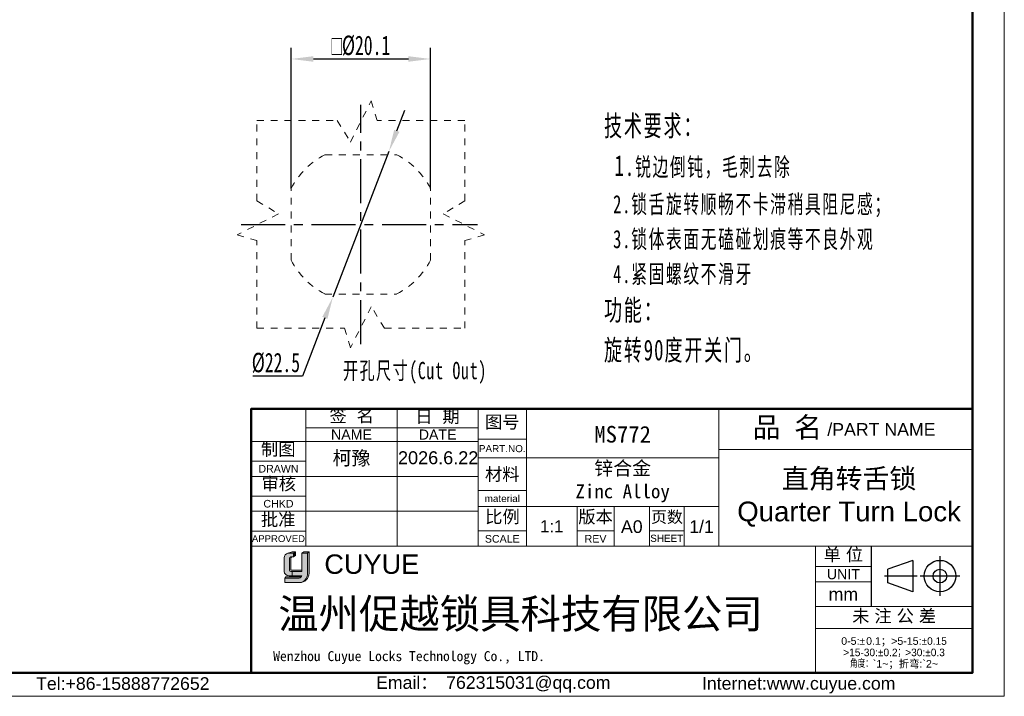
# Model space of a CAD drawing. Header units: millimetres. Extents: x 2470 to 2741, y 1563 to 1755.
# Tile 11 of 14: x 2599 to 2741, y 1563 to 1661. Entities that reach past the tile are written whole.
import ezdxf

# ---------------------------------------------------------------- set-up
doc = ezdxf.new("R2010")
doc.units = ezdxf.units.MM
doc.linetypes.add('CENTER', pattern=[10.159999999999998, 6.35, -1.27, 1.27, -1.27])
doc.linetypes.add('虚线', pattern=[2, 1, -1])
for name, color, linetype, lineweight in [('0007', 7, 'Continuous', 5), ('实线层', 7, 'Continuous', 25), ('尺寸线层', 3, 'Continuous', 18), ('粗实线层', 7, 'Continuous', 50), ('细实线层', 3, 'Continuous', 18), ('虚线层', 6, '虚线', 18)]:
    doc.layers.add(name, color=color, linetype=linetype, lineweight=lineweight)
doc.layers.add('中心线层', color=1, linetype='CENTER')
doc.styles.add('ARIAL', font='arial.ttf')
doc.styles.get("Standard").update_dxf_attribs({"font": 'arial.ttf'})
doc.styles.add('TEXTSTYLE_2', font='arial.ttf')
doc.styles.add('TEXTSTYLE_3', font='arial.ttf')
doc.styles.add('TEXTSTYLE_4', font='arial.ttf')
doc.styles.add('标准', font='txt', dxfattribs={"width": 0.667})
doc.dimstyles.new('标准', dxfattribs={"dimscale": 0.8, "dimtxt": 3.5, "dimasz": 4, "dimexe": 2, "dimexo": 0, "dimtad": 1, "dimdec": 1, "dimdsep": 46, "dimtxsty": '标准', "dimblk": '_CAXARROW', "dimcen": 0, "dimdle": 8, "dimazin": 2, "dimtfac": 0.707107, "dimtmove": 0, "dimatfit": 3, "dimfxl": 1, "dimtolj": 1, "dimarcsym": 1})

# ---------------------------------------------------------------- blocks, each defined once
blk = doc.blocks.new('_CAXARROW')
blk.add_hatch(color=0).paths.add_polyline_path([(0, 0), (-1, 0.125), (-1, -0.125)], flags=0)
blk = doc.blocks.new('*D20')
at = {"layer": 'Defpoints', "color": 0, "transparency": 16777216}
for p in [(2652.566806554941, 1641.596999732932), (2644.494968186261, 1620.594727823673)]:
    blk.add_point(p, dxfattribs=at)
at = {"layer": '尺寸线层', "color": 0, "linetype": 'Continuous', "lineweight": -2, "transparency": 16777216}
for p, q in [((2653.714801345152, 1644.58398951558), (2654.862796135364, 1647.570979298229)), ((2652.566806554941, 1641.596999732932), (2644.494968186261, 1620.594727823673)), ((2643.346973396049, 1617.607738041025), (2640.117135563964, 1609.203960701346)), ((2640.117135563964, 1609.203960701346), (2632.94802986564, 1609.203960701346))]:
    blk.add_line(p, q, dxfattribs=at)
at = {"layer": '尺寸线层', "color": 0, "lineweight": -2, "transparency": 16777216, "xscale": 3.2, "yscale": 3.2, "zscale": 3.2}
for p, rotation in [((2652.566806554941, 1641.596999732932), 248.9766508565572), ((2644.494968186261, 1620.594727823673), 68.97665085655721)]:
    blk.add_blockref('_CAXARROW', p, dxfattribs=dict(at, rotation=rotation))
at = {"layer": '尺寸线层', "color": 0, "transparency": 16777216, "insert": (2636.282582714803, 1611.103960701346), "char_height": 2.8, "width": 18.36821117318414, "attachment_point": 5, "style": '标准'}
blk.add_mtext('\\A1;%%C22.5', dxfattribs=at)
blk = doc.blocks.new('*D21')
at = {"layer": 'Defpoints', "color": 0, "transparency": 16777216}
for p in [(2658.580887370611, 1654.960725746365), (2638.480887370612, 1636.283348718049), (2658.580887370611, 1636.283348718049)]:
    blk.add_point(p, dxfattribs=at)
at = {"layer": '尺寸线层', "color": 0, "linetype": 'Continuous', "lineweight": -2, "transparency": 16777216}
for p, q in [((2638.480887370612, 1636.283348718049), (2638.480887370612, 1656.560725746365)), ((2658.580887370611, 1636.283348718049), (2658.580887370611, 1656.560725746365)), ((2641.680887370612, 1654.960725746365), (2655.380887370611, 1654.960725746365))]:
    blk.add_line(p, q, dxfattribs=at)
at = {"layer": '尺寸线层', "color": 0, "lineweight": -2, "transparency": 16777216, "xscale": 3.2, "yscale": 3.2, "zscale": 3.2, "rotation": 180}
blk.add_blockref('_CAXARROW', (2638.480887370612, 1654.960725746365), dxfattribs=at)
at = {"layer": '尺寸线层', "color": 0, "lineweight": -2, "transparency": 16777216, "xscale": 3.2, "yscale": 3.2, "zscale": 3.2}
blk.add_blockref('_CAXARROW', (2658.580887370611, 1654.960725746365), dxfattribs=at)
at = {"layer": '尺寸线层', "color": 0, "transparency": 16777216, "insert": (2648.530887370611, 1656.875443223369), "char_height": 2.8, "attachment_point": 5, "style": '标准'}
blk.add_mtext('\\A1;{\\fAMGDT|b0|i0|c134|p34;o}%%C20.1', dxfattribs=at)

msp = doc.modelspace()

# ---------------------------------------------------------------- hatches: boundary and pattern name
at = {"layer": '实线层'}
h = msp.add_hatch(color=30, dxfattribs=at)
edge = h.paths.add_edge_path(flags=0)
edge.add_arc((2638.48737432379, 1582.863969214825), 0.2611549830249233, 103.89623382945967, 180.1196323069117, ccw=False)
edge.add_line((2638.424654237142, 1583.117480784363), (2638.832984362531, 1583.117480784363))
edge.add_line((2638.832984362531, 1583.117480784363), (2638.832984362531, 1583.676246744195))
edge.add_line((2638.832984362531, 1583.676246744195), (2638.012374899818, 1583.676246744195))
edge.add_arc((2638.26950044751, 1582.905572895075), 0.8124356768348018, 108.4506221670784, 173.4013944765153)
edge.add_line((2637.462446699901, 1582.998932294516), (2637.462446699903, 1581.025661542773))
edge.add_arc((2638.157624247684, 1581.090424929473), 0.698187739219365, 185.3223660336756, 272.7233690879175)
edge.add_line((2638.190797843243, 1580.393025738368), (2638.628288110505, 1580.393025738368))
edge.add_line((2638.628288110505, 1580.393025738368), (2638.628288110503, 1581.025661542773))
edge.add_line((2638.628288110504, 1581.025661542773), (2638.431344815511, 1581.025661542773))
edge.add_arc((2638.414922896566, 1581.213806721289), 0.1888604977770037, 177.6597996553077, 274.98831874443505, ccw=False)
edge.add_line((2638.226219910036, 1581.221518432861), (2638.226219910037, 1582.863423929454))
h = msp.add_hatch(color=254, dxfattribs=at)
h.paths.add_polyline_path([(2638.609207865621, 1583.842444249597), (2638.0123748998, 1583.676246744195), (2638.83298436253, 1583.676246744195), (2639.115211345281, 1583.842444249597)], flags=0)
h.paths.add_polyline_path([(2640.034979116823, 1583.676246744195), (2640.834431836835, 1583.676246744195), (2641.069383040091, 1583.842444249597), (2640.329673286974, 1583.842444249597)], flags=0)
h = msp.add_hatch(color=251, dxfattribs=at)
edge = h.paths.add_edge_path(flags=0)
edge.add_line((2638.414553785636, 1581.33514072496), (2638.414553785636, 1582.863423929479))
edge.add_arc((2638.675708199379, 1582.863969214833), 0.2611549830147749, 103.89623382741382, 180.1196323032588, ccw=False)
edge.add_line((2638.612988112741, 1583.117480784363), (2638.424654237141, 1583.117480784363))
edge.add_arc((2638.487374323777, 1582.863969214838), 0.2611549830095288, 103.8962338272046, 180.1196323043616)
edge.add_line((2638.226219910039, 1582.863423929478), (2638.226219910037, 1581.221518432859))
edge.add_arc((2638.414922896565, 1581.213806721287), 0.1888604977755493, 177.6597996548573, 274.9883187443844)
edge.add_line((2638.43134481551, 1581.025661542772), (2640.034979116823, 1581.025661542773))
edge.add_line((2640.034979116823, 1581.025661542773), (2640.034979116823, 1581.184646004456))
edge.add_line((2640.034979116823, 1581.184646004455), (2638.535085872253, 1581.184646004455))
edge.add_arc((2638.562939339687, 1581.33046878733), 0.1484590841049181, 178.1966309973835, 259.1862447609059, ccw=False)
msp.add_hatch(color=251, dxfattribs=at).paths.add_polyline_path([(2638.832984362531, 1583.117480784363), (2639.115211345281, 1583.331924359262), (2639.115211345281, 1583.842444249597), (2638.832984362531, 1583.676246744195)], flags=0)
h = msp.add_hatch(color=251, dxfattribs=at)
edge = h.paths.add_edge_path(flags=0)
edge.add_line((2641.069383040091, 1583.842444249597), (2640.834431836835, 1583.676246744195))
edge.add_line((2640.834431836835, 1583.676246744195), (2640.834431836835, 1580.746399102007))
edge.add_arc((2639.508401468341, 1580.694679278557), 1.327038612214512, -71.74154242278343, 2.2336036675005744, ccw=False)
edge.add_arc((2639.704291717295, 1580.782195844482), 1.365560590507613, 279.2658368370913, 358.4978790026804)
edge.add_line((2641.069383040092, 1580.74639910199), (2641.069383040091, 1583.842444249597))
h = msp.add_hatch(color=251, dxfattribs=at)
edge = h.paths.add_edge_path(flags=0)
edge.add_line((2637.71884931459, 1580.242691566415), (2637.550751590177, 1580.057694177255))
edge.add_line((2637.550751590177, 1580.057694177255), (2639.636240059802, 1580.057694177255))
edge.add_arc((2639.559833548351, 1580.553282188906), 0.5014433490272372, 278.7644802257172, 323.8869948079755)
edge.add_line((2639.964927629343, 1580.257741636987), (2637.71884931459, 1580.242691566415))
at = {"layer": '尺寸线层'}
h = msp.add_hatch(color=179, dxfattribs=at)
edge = h.paths.add_edge_path(flags=0)
edge.add_line((2640.834431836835, 1583.676246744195), (2640.034979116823, 1583.676246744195))
edge.add_line((2640.034979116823, 1583.676246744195), (2640.034979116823, 1581.025661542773))
edge.add_line((2640.034979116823, 1581.025661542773), (2638.628288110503, 1581.025661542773))
edge.add_line((2638.628288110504, 1581.025661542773), (2638.628288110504, 1580.393025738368))
edge.add_line((2638.628288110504, 1580.393025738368), (2640.034979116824, 1580.393025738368))
edge.add_arc((2639.559833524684, 1580.553282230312), 0.5014433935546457, 278.7644821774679, 341.36184450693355, ccw=False)
edge.add_line((2639.636240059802, 1580.057694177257), (2637.550751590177, 1580.057694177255))
edge.add_line((2637.550751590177, 1580.057694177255), (2637.550751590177, 1579.416831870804))
edge.add_line((2637.550751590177, 1579.416831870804), (2639.681119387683, 1579.416831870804))
edge.add_arc((2639.704291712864, 1580.782195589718), 1.365560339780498, 269.0276957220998, 279.2658387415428)
edge.add_arc((2639.508401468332, 1580.694679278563), 1.327038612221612, 288.258457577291, 362.2336036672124)
edge.add_line((2640.834431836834, 1580.746399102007), (2640.834431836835, 1583.676246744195))

# ---------------------------------------------------------------- linework, layer by layer
at = {"color": 0, "linetype": 'Continuous'}
for p, q in [((2722.129223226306, 1584.643329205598), (2722.129223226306, 1575.944216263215)), ((2732.029743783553, 1583.20420824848), (2732.029743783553, 1577.479145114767)), ((2728.114405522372, 1582.618289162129), (2724.542304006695, 1581.324759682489)), ((2728.114405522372, 1582.618289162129), (2728.114405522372, 1578.065064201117)), ((2728.761365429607, 1580.341676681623), (2724.036660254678, 1580.341676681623)), ((2724.542304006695, 1579.358593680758), (2724.542304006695, 1581.324759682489)), ((2734.89227535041, 1580.341676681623), (2729.167212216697, 1580.341676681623)), ((2728.114405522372, 1578.065064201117), (2724.542304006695, 1579.358593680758))]:
    msp.add_line(p, q, dxfattribs=at)
for radius in [2.276612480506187, 0.9830830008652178]:
    msp.add_circle((2732.029743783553, 1580.341676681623), radius, dxfattribs=at)
at = {"layer": '0007'}
for p, q in [((2638.012374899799, 1583.676246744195), (2638.609207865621, 1583.842444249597)), ((2638.012374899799, 1583.676246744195), (2638.832984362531, 1583.676246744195)), ((2638.42465423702, 1583.117480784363), (2638.832984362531, 1583.117480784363)), ((2638.609207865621, 1583.842444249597), (2639.115211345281, 1583.842444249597)), ((2638.832984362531, 1583.676246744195), (2639.115211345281, 1583.842444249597)), ((2638.832984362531, 1583.117480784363), (2638.832984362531, 1583.676246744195)), ((2638.832984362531, 1583.117480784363), (2639.115211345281, 1583.331924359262)), ((2639.115211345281, 1583.331924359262), (2639.115211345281, 1583.842444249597)), ((2640.034979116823, 1583.676246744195), (2640.329673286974, 1583.842444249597)), ((2640.034979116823, 1583.676246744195), (2640.834431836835, 1583.676246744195)), ((2640.034979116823, 1581.025661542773), (2640.034979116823, 1583.676246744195)), ((2640.329673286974, 1583.842444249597), (2641.069383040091, 1583.842444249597)), ((2640.834431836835, 1583.676246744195), (2641.069383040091, 1583.842444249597)), ((2640.834431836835, 1583.676246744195), (2640.834431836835, 1580.746399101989)), ((2641.069383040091, 1583.842444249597), (2641.069383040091, 1580.746399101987)), ((2637.462446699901, 1581.025661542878), (2637.462446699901, 1582.998932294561)), ((2638.226219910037, 1581.221518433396), (2638.226219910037, 1582.863423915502)), ((2638.414553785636, 1581.33514072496), (2638.414553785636, 1582.863423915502)), ((2637.71884931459, 1580.242691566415), (2639.964927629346, 1580.257741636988)), ((2638.190797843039, 1580.393025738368), (2640.034979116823, 1580.393025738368)), ((2638.431344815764, 1581.025661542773), (2640.034979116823, 1581.025661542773)), ((2638.535085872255, 1581.184646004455), (2640.034979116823, 1581.184646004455)), ((2638.628288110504, 1581.025661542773), (2638.628288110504, 1580.393025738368)), ((2637.550751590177, 1580.057694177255), (2637.71884931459, 1580.242691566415)), ((2637.550751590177, 1579.416831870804), (2637.550751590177, 1580.057694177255)), ((2637.550751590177, 1580.057694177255), (2639.636240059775, 1580.057694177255)), ((2637.550751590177, 1579.416831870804), (2639.681119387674, 1579.416831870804))]:
    msp.add_line(p, q, dxfattribs=at)
for centre, radius, start, end in [((2638.269500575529, 1582.905572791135), 0.8124358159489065, 108.4506284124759, 173.401388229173), ((2638.487374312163, 1582.863969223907), 0.2611549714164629, 103.8962318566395, 180.1196373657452), ((2638.675708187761, 1582.863969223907), 0.2611549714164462, 103.8962318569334, 180.1196373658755), ((2638.157624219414, 1581.090424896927), 0.6981877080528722, 185.3223635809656, 272.7233715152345), ((2638.414922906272, 1581.213806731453), 0.1888605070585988, 177.6598026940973, 274.9883156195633), ((2638.562939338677, 1581.330468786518), 0.1484590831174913, 178.1966306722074, 259.1862450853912), ((2639.559833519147, 1580.553282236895), 0.5014434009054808, 278.7644826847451, 341.3618439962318), ((2639.704291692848, 1580.782195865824), 1.365560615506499, 269.0276967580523, 358.4978781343), ((2639.508401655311, 1580.694679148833), 1.327038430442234, 288.2424993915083, 2.233609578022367)]:
    msp.add_arc(centre, radius, start, end, dxfattribs=at)
at = {"layer": '中心线层'}
for p, q in [((2648.530887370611, 1613.826817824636), (2648.530887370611, 1648.364909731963)), ((2631.261841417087, 1631.095863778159), (2665.361049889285, 1631.095863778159))]:
    msp.add_line(p, q, dxfattribs=at)
at = {"layer": '粗实线层'}
msp.add_lwpolyline([(2486.216804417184, 1750.319797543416), (2736.749581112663, 1750.319797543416), (2736.749581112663, 1566.386427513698), (2486.216804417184, 1566.386427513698)], close=True, dxfattribs=at)
msp.add_lwpolyline([(2736.749438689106, 1604.460539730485), (2696.173109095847, 1604.460539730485), (2632.703399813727, 1604.459778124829), (2632.703399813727, 1566.368203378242)], dxfattribs=at)
at = {"layer": '细实线层'}
for p, q in [((2640.598393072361, 1604.459778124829), (2640.598393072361, 1584.649193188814)), ((2653.756715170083, 1604.459778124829), (2653.756715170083, 1584.649193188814)), ((2665.452320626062, 1604.476675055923), (2665.452320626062, 1584.649193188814)), ((2665.45300147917, 1604.459778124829), (2665.45300147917, 1584.649193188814)), ((2672.396990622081, 1604.460254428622), (2672.396990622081, 1584.649193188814)), ((2700.173109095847, 1604.460539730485), (2700.173109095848, 1584.649193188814)), ((2640.598393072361, 1601.755011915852), (2665.45300147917, 1601.755011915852)), ((2632.703399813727, 1599.781263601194), (2665.45300147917, 1599.781263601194)), ((2665.452320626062, 1600.090567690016), (2672.396990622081, 1600.090567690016)), ((2665.452320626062, 1597.38580148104), (2700.175670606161, 1597.38580148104)), ((2700.173109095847, 1598.612396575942), (2736.749438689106, 1598.612396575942)), ((2632.703399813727, 1596.930293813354), (2640.598393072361, 1596.930293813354)), ((2632.703399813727, 1594.737240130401), (2665.45300147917, 1594.737240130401)), ((2632.703399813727, 1591.886270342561), (2640.598393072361, 1591.886270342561)), ((2665.452320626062, 1592.707286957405), (2672.396990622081, 1592.707286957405)), ((2665.452320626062, 1590.368029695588), (2700.175670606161, 1590.368029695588)), ((2679.70716956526, 1590.368029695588), (2679.70716956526, 1584.649193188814)), ((2685.043600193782, 1590.368029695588), (2685.043600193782, 1584.649193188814)), ((2690.160725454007, 1590.368029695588), (2690.160725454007, 1584.649193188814)), ((2695.131647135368, 1590.368029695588), (2695.131647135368, 1584.649193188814)), ((2632.703399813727, 1589.693216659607), (2665.45300147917, 1589.693216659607)), ((2632.703399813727, 1586.842246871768), (2640.598393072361, 1586.842246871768)), ((2665.452320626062, 1586.859143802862), (2672.396990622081, 1586.859143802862)), ((2679.70716956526, 1586.859143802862), (2685.043600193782, 1586.859143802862)), ((2690.160725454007, 1586.859143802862), (2695.131647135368, 1586.859143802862)), ((2632.703399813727, 1584.649193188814), (2714.087955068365, 1584.649193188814)), ((2714.087955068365, 1584.649193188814), (2714.087955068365, 1566.44716915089)), ((2714.088026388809, 1584.643329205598), (2736.749581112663, 1584.643329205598)), ((2714.088026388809, 1584.643329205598), (2714.088026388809, 1566.368203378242)), ((2714.088026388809, 1581.719257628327), (2722.129223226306, 1581.719257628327)), ((2714.088026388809, 1579.526203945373), (2722.129223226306, 1579.526203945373)), ((2714.088026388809, 1575.944216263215), (2736.749581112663, 1575.944216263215)), ((2714.088026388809, 1572.800839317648), (2736.749581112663, 1572.800839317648))]:
    msp.add_line(p, q, dxfattribs=at)
msp.add_lwpolyline([(2469.928049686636, 1754.888659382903), (2741.318442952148, 1754.888659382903), (2741.318442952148, 1562.996462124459), (2469.928049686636, 1562.996462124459)], close=True, dxfattribs=at)
at = {"layer": '虚线层'}
for p, q in [((2647.018989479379, 1642.976984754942), (2650.025249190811, 1648.910392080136)), ((2650.025249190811, 1648.910392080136), (2650.872340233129, 1646.095863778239)), ((2633.530887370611, 1646.0958637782), (2645.120298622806, 1646.0958637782)), ((2633.530887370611, 1634.506452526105), (2633.530887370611, 1646.0958637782)), ((2645.120298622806, 1646.0958637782), (2647.018989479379, 1642.976984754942)), ((2663.530887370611, 1646.0958637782), (2650.872340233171, 1646.0958637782)), ((2663.530887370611, 1634.506452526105), (2663.530887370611, 1646.0958637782)), ((2643.377005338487, 1641.145863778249), (2653.684769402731, 1641.145863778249)), ((2638.480887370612, 1625.941981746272), (2638.480887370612, 1636.283348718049)), ((2658.580887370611, 1625.94198174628), (2658.580887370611, 1636.283348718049)), ((2633.530887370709, 1634.506452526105), (2636.649766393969, 1632.607761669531)), ((2663.530887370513, 1634.506452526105), (2660.412008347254, 1632.607761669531)), ((2636.649766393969, 1632.607761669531), (2630.716359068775, 1629.601501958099)), ((2660.412008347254, 1632.607761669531), (2666.345415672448, 1629.601501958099)), ((2630.716359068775, 1629.601501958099), (2633.530887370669, 1628.754410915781)), ((2633.530887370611, 1616.095863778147), (2633.530887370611, 1628.754410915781)), ((2666.345415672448, 1629.601501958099), (2663.530887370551, 1628.754410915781)), ((2663.530887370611, 1616.095863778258), (2663.530887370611, 1628.754410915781)), ((2643.343402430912, 1621.045863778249), (2653.684769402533, 1621.045863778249)), ((2650.042785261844, 1619.214742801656), (2647.03652555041, 1613.281335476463)), ((2651.941476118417, 1616.095863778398), (2650.042785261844, 1619.214742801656)), ((2633.530887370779, 1616.0958637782), (2646.189434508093, 1616.0958637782)), ((2647.03652555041, 1613.281335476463), (2646.189434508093, 1616.095863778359)), ((2651.941476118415, 1616.0958637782), (2663.530887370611, 1616.0958637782))]:
    msp.add_line(p, q, dxfattribs=at)
for centre, radius, start, end in [((2648.530887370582, 1631.095863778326), 11.29999999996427, 117.2660444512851, 152.7339555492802), ((2648.530887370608, 1631.095863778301), 11.30000000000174, 27.26604445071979, 62.73395554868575), ((2648.530887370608, 1631.095863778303), 11.29999999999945, 207.2660444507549, 242.7339555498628), ((2648.530887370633, 1631.09586377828), 11.29999999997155, 297.266044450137, 332.7339555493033)]:
    msp.add_arc(centre, radius, start, end, dxfattribs=at)

# ---------------------------------------------------------------- texts
at = {"color": 0, "linetype": 'Continuous', "attachment_point": 2, "line_spacing_factor": 0.8999999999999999}
for s, insert, char_height, width, style in [('签  名', (2647.207815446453, 1604.391638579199), 1.827544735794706, 8.038341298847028, 'TEXTSTYLE_2'), ('日  期', (2659.589525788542, 1604.296967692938), 1.827544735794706, 8.038341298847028, 'TEXTSTYLE_2'), ('图号', (2668.92465562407, 1603.497265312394), 1.827544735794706, 5.354134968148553, 'TEXTSTYLE_2'), ('{\\fSimSun|b0|i0|c0|p34;品 名}', (2710.021312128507, 1603.284448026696), 2.92407157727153, 10.71398101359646, 'TEXTSTYLE_2'), ('/PART NAME', (2723.600496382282, 1602.422652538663), 1.827544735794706, 15.56470256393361, 'TEXTSTYLE_3'), ('PART.NO.', (2668.92465562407, 1599.24989711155), 1.023425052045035, 6.737865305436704, 'TEXTSTYLE_3'), ('材料', (2668.92465562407, 1595.96031658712), 1.827544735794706, 5.354134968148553, 'TEXTSTYLE_2'), ('material', (2668.92465562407, 1592.049370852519), 1.023425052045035, 6.422087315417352, 'TEXTSTYLE_3'), ('比例', (2668.955044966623, 1589.831016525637), 1.827544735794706, 5.354134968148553, 'TEXTSTYLE_2'), ('版本', (2682.37538487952, 1589.819505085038), 1.827544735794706, 5.354134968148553, 'TEXTSTYLE_2'), ('页数', (2692.672419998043, 1589.716370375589), 1.681341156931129, 4.925804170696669, 'TEXTSTYLE_2'), ('A0', (2687.602162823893, 1588.39428138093), 1.827544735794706, 2.684206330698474, 'TEXTSTYLE_2'), ('1/1', (2697.653658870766, 1588.39428138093), 1.827544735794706, 4.026309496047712, 'TEXTSTYLE_2'), ('SCALE', (2668.92465562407, 1586.274329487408), 1.096526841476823, 5.013858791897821, 'TEXTSTYLE_3'), ('REV', (2682.37538487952, 1586.274329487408), 1.096526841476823, 2.378619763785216, 'TEXTSTYLE_4'), ('SHEET', (2692.646186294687, 1586.310880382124), 1.023425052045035, 4.228657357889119, 'TEXTSTYLE_4'), ('单 位', (2718.108624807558, 1584.372571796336), 1.827544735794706, 6.69623813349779, 'TEXTSTYLE_2'), ('UNIT', (2718.108624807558, 1581.353748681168), 1.462035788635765, 4.755692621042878, 'TEXTSTYLE_3'), ('mm', (2718.108624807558, 1578.648982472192), 1.827544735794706, 4.239360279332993, 'TEXTSTYLE_3'), ('未 注 公 差', (2725.431556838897, 1575.502892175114), 1.827544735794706, 14.73457943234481, 'TEXTSTYLE_2'), ('{\\C256;Email\\fSimSun|b0|i0|c0|p34;： \\farial|b0|i0|c0|p34;762315031@qq.com}', (2667.630199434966, 1565.897786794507), 1.823896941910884, 37.04392632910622, 'TEXTSTYLE_3'), ('{\\C256;Internet:www.cuyue.com}', (2711.668291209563, 1565.778461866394), 1.823896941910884, 54.06365050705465, 'TEXTSTYLE_3')]:
    msp.add_mtext(s, dxfattribs=dict(at, insert=insert, char_height=char_height, width=width, style=style))
at = {"color": 0, "lineweight": 13, "width": 46.29353078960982, "attachment_point": 5}
for s, insert, char_height in [('{\\fFangSong|b0|i0|c134|p34;\\C3;MS772}', (2686.285049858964, 1600.789803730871), 2.4), ('{\\fFangSong|b0|i0|c134|p34;\\C3;锌合金\\PZinc Alloy}', (2686.285049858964, 1593.949824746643), 2)]:
    msp.add_mtext(s, dxfattribs=dict(at, insert=insert, char_height=char_height))
at = {"linetype": 'Continuous', "attachment_point": 2, "line_spacing_factor": 0.8999999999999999}
for s, insert, char_height, width, style in [('NAME', (2647.177554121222, 1601.499155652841), 1.462035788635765, 5.88618869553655, 'TEXTSTYLE_3'), ('DATE', (2659.604858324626, 1601.499155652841), 1.462035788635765, 5.435077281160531, 'TEXTSTYLE_3'), ('制图', (2636.627656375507, 1599.571369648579), 1.827544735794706, 5.354134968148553, 'TEXTSTYLE_2'), ('DRAWN', (2636.650896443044, 1596.382030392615), 1.096526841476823, 5.776128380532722, 'TEXTSTYLE_3'), ('审核', (2636.692354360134, 1594.577685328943), 1.827544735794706, 5.354134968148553, 'TEXTSTYLE_2'), ('CHKD', (2636.650896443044, 1591.338006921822), 1.096526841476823, 4.333115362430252, 'TEXTSTYLE_3'), ('批准', (2636.617887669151, 1589.412390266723), 1.827544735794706, 5.354134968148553, 'TEXTSTYLE_2'), ('APPROVED', (2636.650896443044, 1586.239157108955), 0.9868741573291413, 7.645523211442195, 'TEXTSTYLE_3'), ('Tel:+86-15888772652', (2614.206100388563, 1565.75086809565), 1.823896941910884, 25.89134939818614, 'TEXTSTYLE_3')]:
    msp.add_mtext(s, dxfattribs=dict(at, insert=insert, char_height=char_height, width=width, style=style))
at = {"color": 0, "insert": (2718.932005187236, 1591.654224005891), "char_height": 2.84527922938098, "width": 65.09009438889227, "attachment_point": 5, "style": 'ARIAL'}
msp.add_mtext('{\\fFangSong|b0|i0|c134|p34;直角转舌锁\\P}Quarter Turn Lock', dxfattribs=at)
at = {"color": 0, "insert": (2676.052080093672, 1587.532040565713), "char_height": 1.750941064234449, "width": 12.18363157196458, "attachment_point": 5}
msp.add_mtext('1:1', dxfattribs=at)
at = {"color": 7, "linetype": 'Continuous', "attachment_point": 1, "line_spacing_factor": 0.8999999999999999}
for s, insert, char_height, width, style in [('CUYUE', (2643.265411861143, 1583.469072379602), 2.8, 31.20112173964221, 'TEXTSTYLE_2'), ('{\\fsimsun|b0|i0|c134|p34;\\C0;Wenzhou Cuyue Locks Technology Co., LTD.}', (2635.888586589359, 1569.515506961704), 1.44, 60.10438504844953, 'TEXTSTYLE_3')]:
    msp.add_mtext(s, dxfattribs=dict(at, insert=insert, char_height=char_height, width=width, style=style))
at = {"color": 0, "linetype": 'Continuous', "lineweight": 13, "insert": (2725.418803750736, 1571.521558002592), "char_height": 1.09433816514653, "width": 22.24564551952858, "attachment_point": 2, "line_spacing_factor": 0.8999999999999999, "style": 'TEXTSTYLE_2'}
msp.add_mtext('0-5:{\\Fgdt,gbcbig.shx;`\\fsimsun|b0|i0|c0|p34;\\W0.16667; \\farial|b0|i0|c0|p34;\\W1;0.1\\fsimsun|b0|i0|c0|p34;；}>5-15:{\\Fgdt,gbcbig.shx;`0.15\\P>15-30:`0.2；>30:`0.3\\P角度：}`1~{\\fsimsun|b0|i0|c0|p34;；折弯}:`2~', dxfattribs=at)
at = {"layer": '尺寸线层', "attachment_point": 1, "line_spacing_factor": 1.150569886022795, "style": '标准'}
for s, insert, char_height, width in [('{\\H1.14286x;\\T1.1;技术要求：\\P 1.\\H0.875x;锐边倒钝，毛刺去除\\P 2.锁舌旋转顺畅不卡滞稍具阻尼感；\\P 3.锁体表面无磕碰划痕等不良外观\\P 4.紧固螺纹不滑牙\\H1x;\\P\\H1.14286x;功能：\\P旋转90度开关门。}', (2683.594075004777, 1646.833339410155), 2.625, 85.30840781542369), ('{\\T1.1;开孔尺寸(Cut Out)}', (2645.963040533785, 1611.255208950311), 2.5, 21.68990011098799)]:
    msp.add_mtext(s, dxfattribs=dict(at, insert=insert, char_height=char_height, width=width))
at = {"layer": '尺寸线层', "color": 6, "insert": (2636.62702542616, 1577.047415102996), "char_height": 4.2679, "width": 78.34973204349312, "attachment_point": 1}
msp.add_mtext('{\\fSimSun|b0|i0|c134|p2;\\C0;温州促越锁具科技有限公司}', dxfattribs=at)
at = {"layer": '细实线层', "insert": (2647.177554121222, 1597.259251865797), "char_height": 2, "attachment_point": 5}
msp.add_mtext_dynamic_manual_height_columns('{\\fSimSun|b0|i0|c134|p2;柯豫}', width=13.15832209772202, gutter_width=1, heights=[0], dxfattribs=at)
at = {"layer": '细实线层', "insert": (2653.890052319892, 1598.355588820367), "char_height": 1.8641, "attachment_point": 1}
msp.add_mtext('2026.6.22', dxfattribs=at)

# ---------------------------------------------------------------- dimensions: what is measured, and where the dimension line sits
at = {"layer": '尺寸线层'}
dim = msp.add_linear_dim(base=(2658.580887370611, 1654.960725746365), p1=(2638.480887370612, 1636.283348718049), p2=(2658.580887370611, 1636.283348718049), angle=180, text='{\\fAMGDT|b0|i0|c134|p34;o}<>', dimstyle='标准', override={"dimtoh": 1, "dimpost": '%%C<>', "dimsah": 1, "dimatfit": 1}, dxfattribs=at)
dim.commit()
dim.dimension.update_dxf_attribs({"geometry": '*D21', "text_midpoint": (2648.530887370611, 1656.875443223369)})
dim = msp.add_diameter_dim_2p(p1=(2652.566806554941, 1641.596999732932), p2=(2644.494968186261, 1620.594727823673), dimstyle='标准', override={"dimtoh": 1, "dimpost": '%%C<>', "dimsah": 1, "dimatfit": 1}, dxfattribs=at)
dim.commit()
dim.dimension.update_dxf_attribs({"geometry": '*D20', "text_midpoint": (2636.282582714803, 1609.203960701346), "dimtype": 163})

doc.saveas('drawing.dxf')
